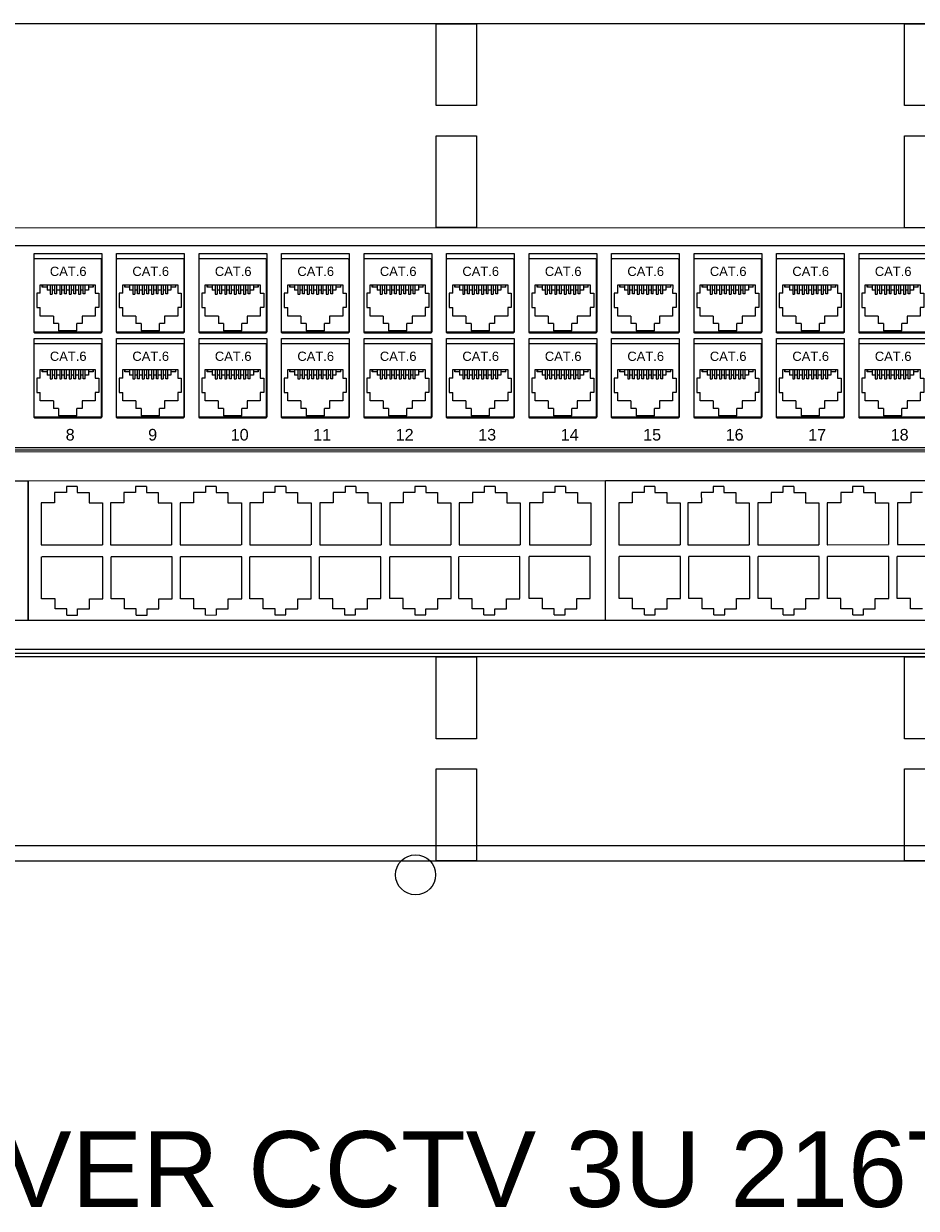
# Model space of a CAD drawing. Header units: millimetres. Extents: x 22250 to 51280, y -5012 to 7692.
# Tile 122 of 183: x 50900 to 50996, y 1218 to 1346. Entities that reach past the tile are written whole.
import ezdxf

# ---------------------------------------------------------------- set-up
doc = ezdxf.new("R2010")
doc.units = ezdxf.units.MM
for name, color, linetype in [('00 CCTV IP - MIWI', 10, 'Continuous'), ('BKT_panele', 7, 'Continuous'), ('EATON', 255, 'Continuous')]:
    doc.layers.add(name, color=color, linetype=linetype)
doc.layers.add('BKT_moduly', color=7, linetype='Continuous', lineweight=5)
doc.layers.add('o_panele', color=7, linetype='Continuous', lineweight=5)
doc.styles.add('Arial10', font='arial.ttf', dxfattribs={"height": 10})
doc.styles.add('Arial2.5', font='arial.ttf', dxfattribs={"height": 2.5})
doc.styles.get("Standard").update_dxf_attribs({"font": 'arial.ttf'})

# ---------------------------------------------------------------- blocks, each defined once
blk = doc.blocks.new('19 organizator kabli 1U uszy plastik czarny')
at = {"layer": 'BKT_moduly', "color": 219, "true_color": 0x642165}
blk.add_lwpolyline([(3138.7, 184.94), (3138.7, 184.94), (3138.7, 184.94), (3138.7, 184.94), (3617.3, 184.94), (3617.3, 184.94), (3617.3, 184.94, 0.41425), (3619.3, 186.94), (3619.3, 186.94), (3619.3, 226.94, 0.414021), (3617.3, 228.94), (3617.3, 228.94), (3138.7, 228.94, 0.457803), (3136.7, 226.94), (3136.7, 226.94), (3136.7, 186.84, 0.414214), (3138.7, 184.94), (3138.7, 184.94)], format="xyb", dxfattribs=at)
at = {"layer": 'BKT_panele', "color": 219, "lineweight": 0, "true_color": 0x642165}
for points in [[(3373.65, 228.94), (3382.35, 228.94), (3382.35, 211.27), (3373.65, 211.27)], [(3474.65, 228.94), (3483.35, 228.94), (3483.35, 211.27), (3474.65, 211.27)], [(3373.65, 204.77), (3382.35, 204.77), (3382.35, 184.94), (3373.65, 184.94)], [(3474.65, 204.77), (3483.35, 204.77), (3483.35, 184.94), (3474.65, 184.94)]]:
    blk.add_lwpolyline(points, close=True, dxfattribs=at)
blk = doc.blocks.new('Switch główny')
at = {"layer": '00 CCTV IP - MIWI', "color": 144}
for p, q in [((-94677.38, 103282, 0.04), (-94174.29, 103281.89, 0.04)), ((-94677.38, 103280.95, 0.04), (-94190.51, 103280.85, 0.04)), ((-94669.73, 103273.8, 0.04), (-94528.43, 103273.8, 0.04)), ((-94528.43, 103273.8, 0.04), (-94528.43, 103239.61, 0.04)), ((-94528.43, 103273.8, 0.04), (-94387.13, 103273.8, 0.04)), ((-94528.43, 103239.61, 0.04), (-94528.43, 103273.8, 0.04)), ((-94387.13, 103239.61, 0.04), (-94387.13, 103273.8, 0.04)), ((-94387.13, 103273.8, 0.04), (-94245.83, 103273.8, 0.04)), ((-94528.43, 103239.61, 0.04), (-94669.73, 103239.61, 0.04)), ((-94387.13, 103239.61, 0.04), (-94528.43, 103239.61, 0.04)), ((-94245.83, 103239.61, 0.04), (-94387.13, 103239.61, 0.04)), ((-94677.39, 103232.61, 0.04), (-94190.51, 103232.51, 0.04)), ((-94170.17, 103231.46, 0.04), (-94677.39, 103231.56, 0.04))]:
    blk.add_line(p, q, dxfattribs=at)
at = {"layer": '00 CCTV IP - MIWI', "color": 144, "linetype": 'Continuous'}
for p, q in [((-94516.38, 103272.4, 0.04), (-94519.04, 103272.4, 0.04)), ((-94519.04, 103272.4, 0.04), (-94519.04, 103270.9, 0.04)), ((-94516.38, 103272.4, 0.04), (-94519.04, 103272.4, 0.04)), ((-94519.04, 103272.4, 0.04), (-94519.04, 103270.9, 0.04)), ((-94516.38, 103272.4, 0.04), (-94516.38, 103270.9, 0.04)), ((-94516.38, 103272.4, 0.04), (-94516.38, 103270.9, 0.04)), ((-94499.49, 103272.4, 0.04), (-94502.14, 103272.4, 0.04)), ((-94502.14, 103272.4, 0.04), (-94502.14, 103270.9, 0.04)), ((-94499.48, 103272.4, 0.04), (-94499.48, 103270.9, 0.04)), ((-94482.4, 103272.4, 0.04), (-94485.06, 103272.4, 0.04)), ((-94485.06, 103272.4, 0.04), (-94485.06, 103270.9, 0.04)), ((-94482.4, 103272.4, 0.04), (-94482.4, 103270.9, 0.04)), ((-94465.39, 103272.4, 0.04), (-94468.05, 103272.4, 0.04)), ((-94468.05, 103272.4, 0.04), (-94468.05, 103270.9, 0.04)), ((-94465.36, 103272.4, 0.04), (-94468.02, 103272.4, 0.04)), ((-94465.36, 103272.4, 0.04), (-94465.36, 103270.9, 0.04)), ((-94448.22, 103272.4, 0.04), (-94450.88, 103272.4, 0.04)), ((-94450.88, 103272.4, 0.04), (-94450.88, 103270.9, 0.04)), ((-94448.22, 103272.4, 0.04), (-94448.22, 103270.9, 0.04)), ((-94431.12, 103272.4, 0.04), (-94433.78, 103272.4, 0.04)), ((-94433.78, 103272.4, 0.04), (-94433.78, 103270.9, 0.04)), ((-94431.12, 103272.4, 0.04), (-94431.12, 103270.9, 0.04)), ((-94414.18, 103272.4, 0.04), (-94416.84, 103272.4, 0.04)), ((-94416.84, 103272.4, 0.04), (-94416.84, 103270.9, 0.04)), ((-94414.18, 103272.4, 0.04), (-94414.18, 103270.9, 0.04)), ((-94396.92, 103272.4, 0.04), (-94399.57, 103272.4, 0.04)), ((-94399.57, 103272.4, 0.04), (-94399.57, 103270.9, 0.04)), ((-94396.92, 103272.4, 0.04), (-94396.92, 103270.9, 0.04)), ((-94375.08, 103272.4, 0.04), (-94377.74, 103272.4, 0.04)), ((-94377.74, 103272.4, 0.04), (-94377.74, 103270.9, 0.04)), ((-94375.08, 103272.4, 0.04), (-94377.74, 103272.4, 0.04)), ((-94377.74, 103272.4, 0.04), (-94377.74, 103270.9, 0.04)), ((-94375.08, 103272.4, 0.04), (-94375.08, 103270.9, 0.04)), ((-94375.08, 103272.4, 0.04), (-94375.08, 103270.9, 0.04)), ((-94358.19, 103272.4, 0.04), (-94360.84, 103272.4, 0.04)), ((-94360.84, 103272.4, 0.04), (-94360.84, 103270.9, 0.04)), ((-94358.18, 103272.4, 0.04), (-94358.18, 103270.9, 0.04)), ((-94341.1, 103272.4, 0.04), (-94343.76, 103272.4, 0.04)), ((-94343.76, 103272.4, 0.04), (-94343.76, 103270.9, 0.04)), ((-94341.1, 103272.4, 0.04), (-94341.1, 103270.9, 0.04)), ((-94324.09, 103272.4, 0.04), (-94326.75, 103272.4, 0.04)), ((-94326.75, 103272.4, 0.04), (-94326.75, 103270.9, 0.04)), ((-94324.06, 103272.4, 0.04), (-94326.72, 103272.4, 0.04)), ((-94324.06, 103272.4, 0.04), (-94324.06, 103270.9, 0.04)), ((-94519.04, 103270.9, 0.04), (-94521.92, 103270.9, 0.04)), ((-94521.92, 103270.9, 0.04), (-94521.92, 103268.4, 0.04)), ((-94519.04, 103270.9, 0.04), (-94521.92, 103270.9, 0.04)), ((-94521.92, 103270.9, 0.04), (-94521.92, 103268.4, 0.04)), ((-94516.38, 103270.9, 0.04), (-94513.5, 103270.9, 0.04)), ((-94516.38, 103270.9, 0.04), (-94513.5, 103270.9, 0.04)), ((-94513.5, 103270.9, 0.04), (-94513.5, 103268.4, 0.04)), ((-94513.5, 103270.9, 0.04), (-94513.5, 103268.4, 0.04)), ((-94502.14, 103270.9, 0.04), (-94505.02, 103270.9, 0.04)), ((-94505.02, 103270.9, 0.04), (-94505.02, 103268.4, 0.04)), ((-94499.48, 103270.9, 0.04), (-94496.6, 103270.9, 0.04)), ((-94496.6, 103270.9, 0.04), (-94496.6, 103268.4, 0.04)), ((-94485.06, 103270.9, 0.04), (-94487.94, 103270.9, 0.04)), ((-94487.94, 103270.9, 0.04), (-94487.94, 103268.4, 0.04)), ((-94482.4, 103270.9, 0.04), (-94479.52, 103270.9, 0.04)), ((-94479.52, 103270.9, 0.04), (-94479.52, 103268.4, 0.04)), ((-94468.05, 103270.9, 0.04), (-94470.93, 103270.9, 0.04)), ((-94470.93, 103270.9, 0.04), (-94470.93, 103268.4, 0.04)), ((-94468.05, 103270.9, 0.04), (-94470.9, 103270.9, 0.04)), ((-94465.36, 103270.9, 0.04), (-94462.48, 103270.9, 0.04)), ((-94462.48, 103270.9, 0.04), (-94462.48, 103268.4, 0.04)), ((-94450.88, 103270.9, 0.04), (-94453.76, 103270.9, 0.04)), ((-94453.76, 103270.9, 0.04), (-94453.76, 103268.4, 0.04)), ((-94448.22, 103270.9, 0.04), (-94445.34, 103270.9, 0.04)), ((-94445.34, 103270.9, 0.04), (-94445.34, 103268.4, 0.04)), ((-94433.78, 103270.9, 0.04), (-94436.66, 103270.9, 0.04)), ((-94436.66, 103270.9, 0.04), (-94436.66, 103268.4, 0.04)), ((-94431.12, 103270.9, 0.04), (-94428.24, 103270.9, 0.04)), ((-94428.24, 103270.9, 0.04), (-94428.24, 103268.4, 0.04)), ((-94416.84, 103270.9, 0.04), (-94419.72, 103270.9, 0.04)), ((-94419.72, 103270.9, 0.04), (-94419.72, 103268.4, 0.04)), ((-94414.18, 103270.9, 0.04), (-94411.3, 103270.9, 0.04)), ((-94411.3, 103270.9, 0.04), (-94411.3, 103268.4, 0.04)), ((-94399.58, 103270.9, 0.04), (-94402.46, 103270.9, 0.04)), ((-94402.46, 103270.9, 0.04), (-94402.46, 103268.4, 0.04)), ((-94396.91, 103270.9, 0.04), (-94394.03, 103270.9, 0.04)), ((-94394.03, 103270.9, 0.04), (-94394.03, 103268.4, 0.04)), ((-94377.74, 103270.9, 0.04), (-94380.62, 103270.9, 0.04)), ((-94380.62, 103270.9, 0.04), (-94380.62, 103268.4, 0.04)), ((-94377.74, 103270.9, 0.04), (-94380.62, 103270.9, 0.04)), ((-94380.62, 103270.9, 0.04), (-94380.62, 103268.4, 0.04)), ((-94375.08, 103270.9, 0.04), (-94372.2, 103270.9, 0.04)), ((-94375.08, 103270.9, 0.04), (-94372.2, 103270.9, 0.04)), ((-94372.2, 103270.9, 0.04), (-94372.2, 103268.4, 0.04)), ((-94372.2, 103270.9, 0.04), (-94372.2, 103268.4, 0.04)), ((-94360.84, 103270.9, 0.04), (-94363.72, 103270.9, 0.04)), ((-94363.72, 103270.9, 0.04), (-94363.72, 103268.4, 0.04)), ((-94358.18, 103270.9, 0.04), (-94355.3, 103270.9, 0.04)), ((-94355.3, 103270.9, 0.04), (-94355.3, 103268.4, 0.04)), ((-94343.76, 103270.9, 0.04), (-94346.64, 103270.9, 0.04)), ((-94346.64, 103270.9, 0.04), (-94346.64, 103268.4, 0.04)), ((-94341.1, 103270.9, 0.04), (-94338.22, 103270.9, 0.04)), ((-94338.22, 103270.9, 0.04), (-94338.22, 103268.4, 0.04)), ((-94326.75, 103270.9, 0.04), (-94329.63, 103270.9, 0.04)), ((-94329.63, 103270.9, 0.04), (-94329.63, 103268.4, 0.04)), ((-94326.75, 103270.9, 0.04), (-94329.6, 103270.9, 0.04)), ((-94324.06, 103270.9, 0.04), (-94321.18, 103270.9, 0.04)), ((-94321.18, 103270.9, 0.04), (-94321.18, 103268.4, 0.04)), ((-94309.58, 103270.9, 0.04), (-94312.46, 103270.9, 0.04)), ((-94312.46, 103270.9, 0.04), (-94312.46, 103268.4, 0.04)), ((-94521.92, 103268.4, 0.04), (-94525.19, 103268.4, 0.04)), ((-94525.19, 103268.4, 0.04), (-94525.19, 103258.13, 0.04)), ((-94521.92, 103268.4, 0.04), (-94525.19, 103268.4, 0.04)), ((-94525.19, 103268.4, 0.04), (-94525.19, 103258.13, 0.04)), ((-94513.5, 103268.4, 0.04), (-94510.23, 103268.4, 0.04)), ((-94513.5, 103268.4, 0.04), (-94510.23, 103268.4, 0.04)), ((-94510.23, 103268.4, 0.04), (-94510.23, 103258.13, 0.04)), ((-94510.23, 103268.4, 0.04), (-94510.23, 103258.13, 0.04)), ((-94505.02, 103268.4, 0.04), (-94508.29, 103268.4, 0.04)), ((-94508.29, 103268.4, 0.04), (-94508.29, 103258.13, 0.04)), ((-94496.6, 103268.4, 0.04), (-94493.33, 103268.4, 0.04)), ((-94493.33, 103268.4, 0.04), (-94493.33, 103258.13, 0.04)), ((-94487.94, 103268.4, 0.04), (-94491.21, 103268.4, 0.04)), ((-94491.21, 103268.4, 0.04), (-94491.21, 103258.13, 0.04)), ((-94479.52, 103268.4, 0.04), (-94476.25, 103268.4, 0.04)), ((-94476.25, 103268.4, 0.04), (-94476.25, 103258.13, 0.04)), ((-94470.93, 103268.4, 0.04), (-94474.2, 103268.4, 0.04)), ((-94474.2, 103268.4, 0.04), (-94474.2, 103258.13, 0.04)), ((-94470.93, 103268.4, 0.04), (-94474.17, 103268.4, 0.04)), ((-94462.48, 103268.4, 0.04), (-94459.21, 103268.4, 0.04)), ((-94459.21, 103268.4, 0.04), (-94459.21, 103258.13, 0.04)), ((-94453.76, 103268.4, 0.04), (-94457.03, 103268.4, 0.04)), ((-94457.03, 103268.4, 0.04), (-94457.03, 103258.13, 0.04)), ((-94445.34, 103268.4, 0.04), (-94442.07, 103268.4, 0.04)), ((-94442.07, 103268.4, 0.04), (-94442.07, 103258.13, 0.04)), ((-94436.66, 103268.4, 0.04), (-94439.93, 103268.4, 0.04)), ((-94439.93, 103268.4, 0.04), (-94439.93, 103258.13, 0.04)), ((-94428.24, 103268.4, 0.04), (-94424.97, 103268.4, 0.04)), ((-94424.97, 103268.4, 0.04), (-94424.97, 103258.13, 0.04)), ((-94419.72, 103268.4, 0.04), (-94422.99, 103268.4, 0.04)), ((-94422.99, 103268.4, 0.04), (-94422.99, 103258.13, 0.04)), ((-94411.3, 103268.4, 0.04), (-94408.02, 103268.4, 0.04)), ((-94408.02, 103268.4, 0.04), (-94408.02, 103258.13, 0.04)), ((-94402.46, 103268.4, 0.04), (-94405.73, 103268.4, 0.04)), ((-94405.73, 103268.4, 0.04), (-94405.73, 103258.13, 0.04)), ((-94394.03, 103268.4, 0.04), (-94390.76, 103268.4, 0.04)), ((-94390.76, 103268.4, 0.04), (-94390.76, 103258.13, 0.04)), ((-94380.62, 103268.4, 0.04), (-94383.89, 103268.4, 0.04)), ((-94383.89, 103268.4, 0.04), (-94383.89, 103258.13, 0.04)), ((-94380.62, 103268.4, 0.04), (-94383.89, 103268.4, 0.04)), ((-94383.89, 103268.4, 0.04), (-94383.89, 103258.13, 0.04)), ((-94372.2, 103268.4, 0.04), (-94368.93, 103268.4, 0.04)), ((-94372.2, 103268.4, 0.04), (-94368.93, 103268.4, 0.04)), ((-94368.93, 103268.4, 0.04), (-94368.93, 103258.13, 0.04)), ((-94368.93, 103268.4, 0.04), (-94368.93, 103258.13, 0.04)), ((-94363.72, 103268.4, 0.04), (-94366.99, 103268.4, 0.04)), ((-94366.99, 103268.4, 0.04), (-94366.99, 103258.13, 0.04)), ((-94355.3, 103268.4, 0.04), (-94352.03, 103268.4, 0.04)), ((-94352.03, 103268.4, 0.04), (-94352.03, 103258.13, 0.04)), ((-94346.64, 103268.4, 0.04), (-94349.91, 103268.4, 0.04)), ((-94349.91, 103268.4, 0.04), (-94349.91, 103258.13, 0.04)), ((-94338.22, 103268.4, 0.04), (-94334.95, 103268.4, 0.04)), ((-94334.95, 103268.4, 0.04), (-94334.95, 103258.13, 0.04)), ((-94329.63, 103268.4, 0.04), (-94332.9, 103268.4, 0.04)), ((-94332.9, 103268.4, 0.04), (-94332.9, 103258.13, 0.04)), ((-94329.63, 103268.4, 0.04), (-94332.87, 103268.4, 0.04)), ((-94321.18, 103268.4, 0.04), (-94317.91, 103268.4, 0.04)), ((-94317.91, 103268.4, 0.04), (-94317.91, 103258.13, 0.04)), ((-94312.46, 103268.4, 0.04), (-94315.73, 103268.4, 0.04)), ((-94315.73, 103268.4, 0.04), (-94315.73, 103258.13, 0.04)), ((-94525.19, 103258.13, 0.04), (-94510.24, 103258.13, 0.04)), ((-94525.19, 103258.13, 0.04), (-94510.24, 103258.13, 0.04)), ((-94508.29, 103258.13, 0.04), (-94493.34, 103258.13, 0.04)), ((-94491.21, 103258.13, 0.04), (-94476.26, 103258.13, 0.04)), ((-94474.2, 103258.13, 0.04), (-94459.24, 103258.13, 0.04)), ((-94474.17, 103258.13, 0.04), (-94459.22, 103258.13, 0.04)), ((-94457.03, 103258.13, 0.04), (-94442.08, 103258.13, 0.04)), ((-94439.93, 103258.13, 0.04), (-94424.97, 103258.13, 0.04)), ((-94422.99, 103258.13, 0.04), (-94408.03, 103258.13, 0.04)), ((-94405.73, 103258.13, 0.04), (-94390.77, 103258.13, 0.04)), ((-94383.89, 103258.13, 0.04), (-94368.94, 103258.13, 0.04)), ((-94383.89, 103258.13, 0.04), (-94368.94, 103258.13, 0.04)), ((-94366.99, 103258.13, 0.04), (-94352.04, 103258.13, 0.04)), ((-94349.91, 103258.13, 0.04), (-94334.96, 103258.13, 0.04)), ((-94332.9, 103258.13, 0.04), (-94317.94, 103258.13, 0.04)), ((-94332.87, 103258.13, 0.04), (-94317.92, 103258.13, 0.04)), ((-94315.73, 103258.13, 0.04), (-94300.78, 103258.13, 0.04)), ((-94525.11, 103244.94, 0.04), (-94525.11, 103255.21, 0.04)), ((-94510.15, 103255.21, 0.04), (-94525.1, 103255.21, 0.04)), ((-94510.15, 103244.94, 0.04), (-94510.15, 103255.21, 0.04)), ((-94508.12, 103244.94, 0.04), (-94508.12, 103255.21, 0.04)), ((-94493.16, 103255.21, 0.04), (-94508.11, 103255.21, 0.04)), ((-94493.16, 103244.94, 0.04), (-94493.16, 103255.21, 0.04)), ((-94491.14, 103244.94, 0.04), (-94491.14, 103255.21, 0.04)), ((-94476.17, 103255.21, 0.04), (-94491.13, 103255.21, 0.04)), ((-94476.17, 103244.94, 0.04), (-94476.17, 103255.21, 0.04)), ((-94474.16, 103244.94, 0.04), (-94474.16, 103255.21, 0.04)), ((-94459.19, 103255.21, 0.04), (-94474.15, 103255.21, 0.04)), ((-94459.19, 103244.94, 0.04), (-94459.19, 103255.21, 0.04)), ((-94457.11, 103244.94, 0.04), (-94457.11, 103255.21, 0.04)), ((-94442.14, 103255.21, 0.04), (-94457.1, 103255.21, 0.04)), ((-94442.14, 103244.94, 0.04), (-94442.14, 103255.21, 0.04)), ((-94439.92, 103244.94, 0.04), (-94439.92, 103255.21, 0.04)), ((-94439.92, 103244.94, 0.04), (-94439.92, 103255.21, 0.04)), ((-94424.95, 103255.21, 0.04), (-94439.91, 103255.21, 0.04)), ((-94424.95, 103255.21, 0.04), (-94439.91, 103255.21, 0.04)), ((-94424.95, 103244.94, 0.04), (-94424.95, 103255.21, 0.04)), ((-94424.95, 103244.94, 0.04), (-94424.95, 103255.21, 0.04)), ((-94423.05, 103244.94, 0.04), (-94423.05, 103255.21, 0.04)), ((-94408.09, 103255.21, 0.04), (-94423.04, 103255.21, 0.04)), ((-94408.09, 103244.94, 0.04), (-94408.09, 103255.21, 0.04)), ((-94405.87, 103244.94, 0.04), (-94405.87, 103255.21, 0.04)), ((-94390.9, 103255.21, 0.04), (-94405.86, 103255.21, 0.04)), ((-94390.9, 103244.94, 0.04), (-94390.9, 103255.21, 0.04)), ((-94383.81, 103244.94, 0.04), (-94383.81, 103255.21, 0.04)), ((-94368.85, 103255.21, 0.04), (-94383.8, 103255.21, 0.04)), ((-94368.85, 103244.94, 0.04), (-94368.85, 103255.21, 0.04)), ((-94366.82, 103244.94, 0.04), (-94366.82, 103255.21, 0.04)), ((-94351.86, 103255.21, 0.04), (-94366.81, 103255.21, 0.04)), ((-94351.86, 103244.94, 0.04), (-94351.86, 103255.21, 0.04)), ((-94349.84, 103244.94, 0.04), (-94349.84, 103255.21, 0.04)), ((-94334.87, 103255.21, 0.04), (-94349.83, 103255.21, 0.04)), ((-94334.87, 103244.94, 0.04), (-94334.87, 103255.21, 0.04)), ((-94332.86, 103244.94, 0.04), (-94332.86, 103255.21, 0.04)), ((-94317.89, 103255.21, 0.04), (-94332.85, 103255.21, 0.04)), ((-94317.89, 103244.94, 0.04), (-94317.89, 103255.21, 0.04)), ((-94315.81, 103244.94, 0.04), (-94315.81, 103255.21, 0.04)), ((-94300.84, 103255.21, 0.04), (-94315.8, 103255.21, 0.04)), ((-94521.84, 103244.94, 0.04), (-94525.11, 103244.94, 0.04)), ((-94521.84, 103242.44, 0.04), (-94521.84, 103244.94, 0.04)), ((-94513.42, 103244.94, 0.04), (-94510.15, 103244.94, 0.04)), ((-94513.42, 103242.44, 0.04), (-94513.42, 103244.94, 0.04)), ((-94504.85, 103244.94, 0.04), (-94508.12, 103244.94, 0.04)), ((-94504.85, 103242.44, 0.04), (-94504.85, 103244.94, 0.04)), ((-94496.43, 103244.94, 0.04), (-94493.16, 103244.94, 0.04)), ((-94496.43, 103242.44, 0.04), (-94496.43, 103244.94, 0.04)), ((-94487.87, 103244.94, 0.04), (-94491.14, 103244.94, 0.04)), ((-94487.87, 103242.44, 0.04), (-94487.87, 103244.94, 0.04)), ((-94479.45, 103244.94, 0.04), (-94476.17, 103244.94, 0.04)), ((-94479.45, 103242.44, 0.04), (-94479.45, 103244.94, 0.04)), ((-94470.89, 103244.94, 0.04), (-94474.16, 103244.94, 0.04)), ((-94470.89, 103242.44, 0.04), (-94470.89, 103244.94, 0.04)), ((-94462.46, 103244.94, 0.04), (-94459.19, 103244.94, 0.04)), ((-94462.46, 103242.44, 0.04), (-94462.46, 103244.94, 0.04)), ((-94453.84, 103244.94, 0.04), (-94457.11, 103244.94, 0.04)), ((-94453.84, 103242.44, 0.04), (-94453.84, 103244.94, 0.04)), ((-94445.41, 103244.94, 0.04), (-94442.14, 103244.94, 0.04)), ((-94445.41, 103242.44, 0.04), (-94445.41, 103244.94, 0.04)), ((-94436.64, 103244.94, 0.04), (-94439.92, 103244.94, 0.04)), ((-94436.64, 103242.44, 0.04), (-94436.64, 103244.94, 0.04)), ((-94428.22, 103244.94, 0.04), (-94424.95, 103244.94, 0.04)), ((-94428.22, 103242.44, 0.04), (-94428.22, 103244.94, 0.04)), ((-94419.78, 103244.93, 0.04), (-94423.05, 103244.93, 0.04)), ((-94419.78, 103242.44, 0.04), (-94419.78, 103244.93, 0.04)), ((-94411.36, 103244.93, 0.04), (-94408.09, 103244.93, 0.04)), ((-94411.36, 103242.44, 0.04), (-94411.36, 103244.93, 0.04)), ((-94402.6, 103244.94, 0.04), (-94405.87, 103244.94, 0.04)), ((-94402.6, 103242.44, 0.04), (-94402.6, 103244.94, 0.04)), ((-94394.18, 103244.94, 0.04), (-94390.9, 103244.94, 0.04)), ((-94394.18, 103242.44, 0.04), (-94394.18, 103244.94, 0.04)), ((-94380.54, 103244.94, 0.04), (-94383.81, 103244.94, 0.04)), ((-94380.54, 103242.44, 0.04), (-94380.54, 103244.94, 0.04)), ((-94372.12, 103244.94, 0.04), (-94368.85, 103244.94, 0.04)), ((-94372.12, 103242.44, 0.04), (-94372.12, 103244.94, 0.04)), ((-94363.55, 103244.94, 0.04), (-94366.82, 103244.94, 0.04)), ((-94363.55, 103242.44, 0.04), (-94363.55, 103244.94, 0.04)), ((-94355.13, 103244.94, 0.04), (-94351.86, 103244.94, 0.04)), ((-94355.13, 103242.44, 0.04), (-94355.13, 103244.94, 0.04)), ((-94346.57, 103244.94, 0.04), (-94349.84, 103244.94, 0.04)), ((-94346.57, 103242.44, 0.04), (-94346.57, 103244.94, 0.04)), ((-94338.15, 103244.94, 0.04), (-94334.87, 103244.94, 0.04)), ((-94338.15, 103242.44, 0.04), (-94338.15, 103244.94, 0.04)), ((-94329.59, 103244.94, 0.04), (-94332.86, 103244.94, 0.04)), ((-94329.59, 103242.44, 0.04), (-94329.59, 103244.94, 0.04)), ((-94321.16, 103244.94, 0.04), (-94317.89, 103244.94, 0.04)), ((-94321.16, 103242.44, 0.04), (-94321.16, 103244.94, 0.04)), ((-94312.54, 103244.94, 0.04), (-94315.81, 103244.94, 0.04)), ((-94312.54, 103242.44, 0.04), (-94312.54, 103244.94, 0.04)), ((-94518.96, 103242.44, 0.04), (-94521.84, 103242.44, 0.04)), ((-94518.96, 103240.94, 0.04), (-94518.96, 103242.44, 0.04)), ((-94518.96, 103240.95, 0.04), (-94516.3, 103240.95, 0.04)), ((-94516.3, 103240.95, 0.04), (-94516.3, 103242.44, 0.04)), ((-94516.3, 103242.44, 0.04), (-94513.42, 103242.44, 0.04)), ((-94501.97, 103242.44, 0.04), (-94504.85, 103242.44, 0.04)), ((-94501.97, 103240.94, 0.04), (-94501.97, 103242.44, 0.04)), ((-94501.96, 103240.95, 0.04), (-94499.31, 103240.95, 0.04)), ((-94499.31, 103240.95, 0.04), (-94499.31, 103242.44, 0.04)), ((-94499.31, 103242.44, 0.04), (-94496.43, 103242.44, 0.04)), ((-94484.99, 103242.44, 0.04), (-94487.87, 103242.44, 0.04)), ((-94484.99, 103240.94, 0.04), (-94484.99, 103242.44, 0.04)), ((-94484.98, 103240.95, 0.04), (-94482.33, 103240.95, 0.04)), ((-94482.33, 103240.95, 0.04), (-94482.33, 103242.44, 0.04)), ((-94482.33, 103242.44, 0.04), (-94479.45, 103242.44, 0.04)), ((-94468.01, 103242.44, 0.04), (-94470.89, 103242.44, 0.04)), ((-94468, 103240.94, 0.04), (-94468, 103242.44, 0.04)), ((-94468, 103240.95, 0.04), (-94465.35, 103240.95, 0.04)), ((-94465.35, 103240.95, 0.04), (-94465.35, 103242.44, 0.04)), ((-94465.35, 103242.44, 0.04), (-94462.46, 103242.44, 0.04)), ((-94450.96, 103242.44, 0.04), (-94453.84, 103242.44, 0.04)), ((-94450.95, 103240.94, 0.04), (-94450.95, 103242.44, 0.04)), ((-94450.95, 103240.95, 0.04), (-94448.3, 103240.95, 0.04)), ((-94448.3, 103240.95, 0.04), (-94448.3, 103242.44, 0.04)), ((-94448.29, 103242.44, 0.04), (-94445.41, 103242.44, 0.04)), ((-94433.76, 103242.44, 0.04), (-94436.64, 103242.44, 0.04)), ((-94433.76, 103240.94, 0.04), (-94433.76, 103242.44, 0.04)), ((-94433.76, 103240.95, 0.04), (-94431.1, 103240.95, 0.04)), ((-94431.1, 103240.95, 0.04), (-94431.1, 103242.44, 0.04)), ((-94431.1, 103242.44, 0.04), (-94428.22, 103242.44, 0.04)), ((-94416.9, 103242.44, 0.04), (-94419.78, 103242.44, 0.04)), ((-94416.9, 103240.94, 0.04), (-94416.9, 103242.44, 0.04)), ((-94416.9, 103240.94, 0.04), (-94414.24, 103240.94, 0.04)), ((-94414.24, 103240.94, 0.04), (-94414.24, 103242.44, 0.04)), ((-94414.24, 103242.44, 0.04), (-94411.36, 103242.44, 0.04)), ((-94399.72, 103242.44, 0.04), (-94402.6, 103242.44, 0.04)), ((-94399.71, 103240.94, 0.04), (-94399.71, 103242.44, 0.04)), ((-94399.71, 103240.95, 0.04), (-94397.06, 103240.95, 0.04)), ((-94397.06, 103240.95, 0.04), (-94397.06, 103242.44, 0.04)), ((-94397.06, 103242.44, 0.04), (-94394.18, 103242.44, 0.04)), ((-94377.66, 103242.44, 0.04), (-94380.54, 103242.44, 0.04)), ((-94377.66, 103240.94, 0.04), (-94377.66, 103242.44, 0.04)), ((-94377.66, 103240.95, 0.04), (-94375, 103240.95, 0.04)), ((-94375, 103240.95, 0.04), (-94375, 103242.44, 0.04)), ((-94375, 103242.44, 0.04), (-94372.12, 103242.44, 0.04)), ((-94360.67, 103242.44, 0.04), (-94363.55, 103242.44, 0.04)), ((-94360.67, 103240.94, 0.04), (-94360.67, 103242.44, 0.04)), ((-94360.66, 103240.95, 0.04), (-94358.01, 103240.95, 0.04)), ((-94358.01, 103240.95, 0.04), (-94358.01, 103242.44, 0.04)), ((-94358.01, 103242.44, 0.04), (-94355.13, 103242.44, 0.04)), ((-94343.69, 103242.44, 0.04), (-94346.57, 103242.44, 0.04)), ((-94343.69, 103240.94, 0.04), (-94343.69, 103242.44, 0.04)), ((-94343.68, 103240.95, 0.04), (-94341.03, 103240.95, 0.04)), ((-94341.03, 103240.95, 0.04), (-94341.03, 103242.44, 0.04)), ((-94341.03, 103242.44, 0.04), (-94338.15, 103242.44, 0.04)), ((-94326.71, 103242.44, 0.04), (-94329.59, 103242.44, 0.04)), ((-94326.7, 103240.94, 0.04), (-94326.7, 103242.44, 0.04)), ((-94326.7, 103240.95, 0.04), (-94324.05, 103240.95, 0.04)), ((-94324.05, 103240.95, 0.04), (-94324.05, 103242.44, 0.04)), ((-94324.04, 103242.44, 0.04), (-94321.16, 103242.44, 0.04)), ((-94309.65, 103242.44, 0.04), (-94312.54, 103242.44, 0.04))]:
    blk.add_line(p, q, dxfattribs=at)
blk = doc.blocks.new('1U')
at = {"layer": 'BKT_moduly', "color": 86}
blk.add_lwpolyline([(13558.1, 4437.1), (13558.1, 4437.1), (13558.1, 4437.1), (13558.1, 4437.1), (14036.7, 4437.1), (14036.7, 4437.1), (14036.7, 4437.1, 0.41425), (14038.7, 4439.1), (14038.7, 4439.1), (14038.7, 4479.1, 0.414021), (14036.7, 4481.1), (14036.7, 4481.1), (13558.1, 4481.1, 0.457803), (13556.1, 4479.1), (13556.1, 4479.1), (13556.1, 4439, 0.414214), (13558.1, 4437.1), (13558.1, 4437.1)], format="xyb", dxfattribs=at)
blk = doc.blocks.new('RJ45_cat6_nieekranowany')
at = {"layer": 'BKT_moduly', "color": 86}
for p, q in [((13631.09, 4563.64), (13642.93, 4563.64)), ((13631.09, 4561.81), (13631.09, 4563.64)), ((13631.51, 4563.14), (13631.51, 4563.64)), ((13632.56, 4563.14), (13631.51, 4563.14)), ((13631.56, 4563.64), (13631.56, 4563.14)), ((13632.56, 4563.64), (13632.56, 4562.44)), ((13633.23, 4563.64), (13633.23, 4561.62)), ((13633.65, 4563.64), (13633.65, 4561.62)), ((13634.25, 4561.65), (13634.25, 4563.64)), ((13634.67, 4561.65), (13634.67, 4563.64)), ((13635.27, 4563.64), (13635.27, 4561.62)), ((13635.69, 4563.64), (13635.69, 4561.62)), ((13636.29, 4561.65), (13636.29, 4563.64)), ((13636.71, 4561.65), (13636.71, 4563.64)), ((13637.31, 4563.64), (13637.31, 4561.62)), ((13637.73, 4563.64), (13637.73, 4561.62)), ((13638.33, 4561.65), (13638.33, 4563.64)), ((13638.75, 4561.65), (13638.75, 4563.64)), ((13639.35, 4563.64), (13639.35, 4561.62)), ((13639.77, 4563.64), (13639.77, 4561.62)), ((13640.37, 4561.65), (13640.37, 4563.64)), ((13640.79, 4561.65), (13640.79, 4563.64)), ((13641.46, 4563.64), (13641.46, 4562.44)), ((13642.51, 4563.14), (13641.46, 4563.14)), ((13642.46, 4563.64), (13642.46, 4563.14)), ((13642.51, 4563.14), (13642.51, 4563.64)), ((13642.93, 4563.64), (13642.93, 4561.81)), ((13631.09, 4561.81), (13630.32, 4561.81)), ((13630.32, 4561.81), (13630.32, 4558.71)), ((13633.23, 4562.44), (13632.56, 4562.44)), ((13633.23, 4561.62), (13633.65, 4561.62)), ((13634.25, 4562.44), (13633.65, 4562.44)), ((13634.67, 4561.65), (13634.25, 4561.65)), ((13635.27, 4562.44), (13634.67, 4562.44)), ((13635.27, 4561.62), (13635.69, 4561.62)), ((13636.29, 4562.44), (13635.69, 4562.44)), ((13636.71, 4561.65), (13636.29, 4561.65)), ((13637.31, 4562.44), (13636.71, 4562.44)), ((13637.31, 4561.62), (13637.73, 4561.62)), ((13638.33, 4562.44), (13637.73, 4562.44)), ((13638.75, 4561.65), (13638.33, 4561.65)), ((13639.35, 4562.44), (13638.75, 4562.44)), ((13639.35, 4561.62), (13639.77, 4561.62)), ((13640.37, 4562.44), (13639.77, 4562.44)), ((13640.79, 4561.65), (13640.37, 4561.65)), ((13641.46, 4562.44), (13640.79, 4562.44)), ((13642.93, 4561.81), (13643.7, 4561.81)), ((13643.7, 4561.81), (13643.7, 4558.71)), ((13630.32, 4558.71), (13631.09, 4558.71)), ((13631.09, 4556.88), (13631.09, 4558.71)), ((13643.7, 4558.71), (13642.93, 4558.71)), ((13642.93, 4558.71), (13642.93, 4556.88)), ((13633.9, 4556.88), (13631.09, 4556.88)), ((13633.9, 4556.88), (13633.9, 4555.26)), ((13635.04, 4555.26), (13633.9, 4555.26)), ((13635.04, 4555.26), (13635.04, 4553.68)), ((13640.12, 4555.26), (13638.98, 4555.26)), ((13638.98, 4553.68), (13638.98, 4555.26)), ((13640.12, 4556.88), (13640.12, 4555.26)), ((13642.93, 4556.88), (13640.12, 4556.88)), ((13638.98, 4553.68), (13635.04, 4553.68))]:
    blk.add_line(p, q, dxfattribs=at)
blk.add_lwpolyline([(13629.95, 4569.27), (13644.05, 4569.27, -0.431575), (13644.25, 4569.07), (13644.25, 4569.07), (13644.25, 4553.37, -0.414961), (13644.05, 4553.17), (13644.05, 4553.17), (13629.95, 4553.17, -0.430141), (13629.75, 4553.37), (13629.75, 4553.37), (13629.75, 4569.07, -0.436133), (13629.95, 4569.27), (13629.95, 4569.27)], format="xyb", dxfattribs=at)
at = {"layer": 'BKT_moduly', "color": 86, "insert": (13633.15, 4567.52), "char_height": 2, "width": 3.75, "attachment_point": 1, "style": 'Arial10'}
blk.add_mtext('CAT.6', dxfattribs=at)
blk = doc.blocks.new('19 Patch Panel + 24xkeystone RJ45 nieekranowany Kat.6 narzedziowe')
at = {"layer": 'o_panele', "color": 86}
for points in [[(2001.95, 899.29), (2016.57, 899.29), (2016.57, 882.29), (2001.96, 882.29)], [(2019.75, 899.29), (2034.37, 899.29), (2034.37, 882.29), (2019.76, 882.29)], [(2037.55, 899.29), (2052.17, 899.29), (2052.17, 882.29), (2037.56, 882.29)], [(2055.35, 899.29), (2069.97, 899.29), (2069.97, 882.29), (2055.36, 882.29)], [(2073.15, 899.29), (2087.77, 899.29), (2087.77, 882.29), (2073.16, 882.29)], [(2090.95, 899.29), (2105.57, 899.29), (2105.57, 882.29), (2090.96, 882.29)], [(2108.75, 899.29), (2123.37, 899.29), (2123.37, 882.29), (2108.76, 882.29)], [(2126.55, 899.29), (2141.17, 899.29), (2141.17, 882.29), (2126.56, 882.29)], [(2144.35, 899.29), (2158.97, 899.29), (2158.97, 882.29), (2144.36, 882.29)], [(2162.15, 899.29), (2176.77, 899.29), (2176.77, 882.29), (2162.16, 882.29)], [(2179.95, 899.29), (2194.57, 899.29), (2194.57, 882.29), (2179.96, 882.29)], [(2001.95, 880.97), (2016.57, 880.97), (2016.57, 863.97), (2001.96, 863.97)], [(2019.75, 880.97), (2034.37, 880.97), (2034.37, 863.97), (2019.76, 863.97)], [(2037.55, 880.97), (2052.17, 880.97), (2052.17, 863.97), (2037.56, 863.97)], [(2055.35, 880.97), (2069.97, 880.97), (2069.97, 863.97), (2055.36, 863.97)], [(2073.15, 880.97), (2087.77, 880.97), (2087.77, 863.97), (2073.16, 863.97)], [(2090.95, 880.97), (2105.57, 880.97), (2105.57, 863.97), (2090.96, 863.97)], [(2108.75, 880.97), (2123.37, 880.97), (2123.37, 863.97), (2108.76, 863.97)], [(2126.55, 880.97), (2141.17, 880.97), (2141.17, 863.97), (2126.56, 863.97)], [(2144.35, 880.97), (2158.97, 880.97), (2158.97, 863.97), (2144.36, 863.97)], [(2162.15, 880.97), (2176.77, 880.97), (2176.77, 863.97), (2162.16, 863.97)], [(2179.95, 880.97), (2194.57, 880.97), (2194.57, 863.97), (2179.96, 863.97)]]:
    blk.add_lwpolyline(points, close=True, dxfattribs=at)
at = {"layer": 'BKT_moduly', "color": 1}
blk.add_blockref('1U', (-11705.19, -3580.17), dxfattribs=at)
at = {"layer": 'BKT_moduly', "color": 86}
for p in [(-11627.79, -3671.08), (-11609.99, -3671.08), (-11592.19, -3671.08), (-11574.39, -3671.08), (-11556.59, -3671.08), (-11538.79, -3671.08), (-11520.99, -3671.08), (-11503.19, -3671.08), (-11485.39, -3671.08), (-11467.59, -3671.08), (-11449.79, -3671.08), (-11627.79, -3689.4), (-11609.99, -3689.4), (-11592.19, -3689.4), (-11574.39, -3689.4), (-11556.59, -3689.4), (-11538.79, -3689.4), (-11520.99, -3689.4), (-11503.19, -3689.4), (-11485.39, -3689.4), (-11467.59, -3689.4), (-11449.79, -3689.4)]:
    blk.add_blockref('RJ45_cat6_nieekranowany', p, dxfattribs=at)
at = {"layer": 'o_panele', "color": 86, "char_height": 2.5, "width": 7.96, "attachment_point": 1, "style": 'Arial2.5'}
for s, insert in [('8', (2008.77, 861.44)), ('9', (2026.57, 861.44)), ('10', (2044.37, 861.44)), ('11', (2062.17, 861.44)), ('12', (2079.97, 861.44)), ('13', (2097.77, 861.44)), ('14', (2115.57, 861.44)), ('15', (2133.37, 861.44)), ('16', (2151.17, 861.44)), ('17', (2168.97, 861.44)), ('18', (2186.77, 861.44))]:
    blk.add_mtext(s, dxfattribs=dict(at, insert=insert))

msp = doc.modelspace()

# ---------------------------------------------------------------- linework, layer by layer
msp.add_line((51078.12, 1257.02), (50813.73, 1257.02))
at = {"layer": 'EATON'}
msp.add_circle((50942.2, 1253.88), 2.16, dxfattribs=at)

# ---------------------------------------------------------------- block references
at = {"rotation": 359.9976478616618}
for name, p, xscale, yscale, zscale in [('19 organizator kabli 1U uszy plastik czarny', (49257.61, 1231.3), 0.4999990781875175, 0.4999990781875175, 0.4999990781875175), ('19 Patch Panel + 24xkeystone RJ45 nieekranowany Kat.6 narzedziowe', (49900.05, 871.31), 0.4999990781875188, 0.4999990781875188, 0.4999990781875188), ('19 organizator kabli 1U uszy plastik czarny', (49257.61, 1163), 0.4999990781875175, 0.4999990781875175, 0.4999990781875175)]:
    msp.add_blockref(name, p, dxfattribs=dict(at, xscale=xscale, yscale=yscale, zscale=zscale))
at = {"color": 2, "xscale": 0.4409922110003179, "yscale": 0.4409922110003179, "zscale": 0.4409922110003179, "rotation": 0.009368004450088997}
msp.add_blockref('Switch główny', (92594.14, -44239.73, -0.02), dxfattribs=at)

# ---------------------------------------------------------------- texts
at = {"layer": '00 CCTV IP - MIWI', "color": 7, "insert": (50874, 1226.22), "char_height": 8.175, "width": 251.5995, "attachment_point": 1}
msp.add_mtext('SERVER CCTV 3U 216TB', dxfattribs=at)

doc.saveas('drawing.dxf')
